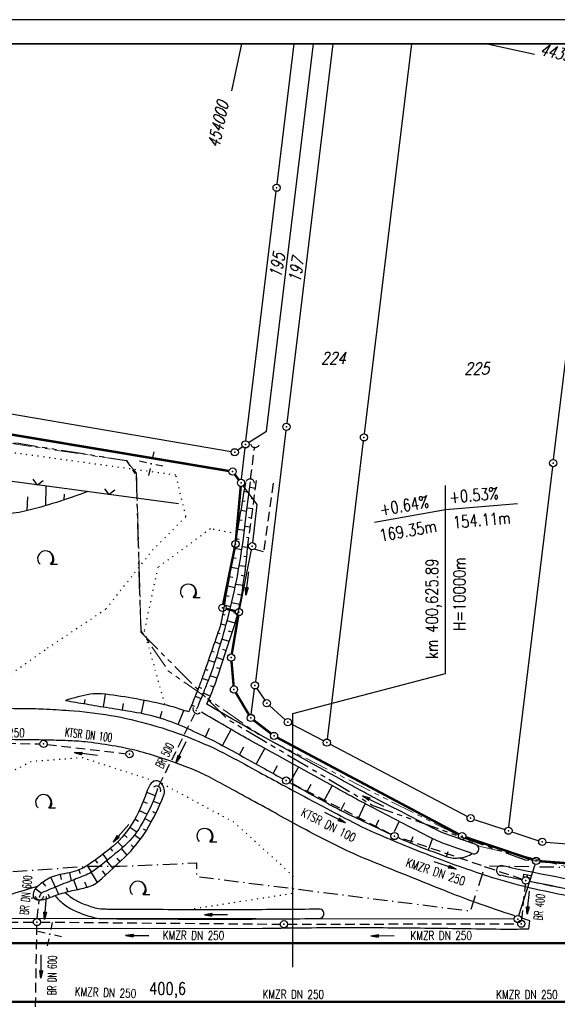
# Model space of a CAD drawing. Extents: x 0 to 1135, y 0 to 420.
# Tile 17 of 77: x 389 to 501, y 215 to 420. Entities that reach past the tile are written whole.
import ezdxf
from ezdxf.enums import TextEntityAlignment as Align

# ---------------------------------------------------------------- set-up
doc = ezdxf.new("R2010")
doc.units = 0
doc.header["$LTSCALE"] = 2
doc.header["$MEASUREMENT"] = 0
for name, pattern in [('AUSGEZOGEN', [0]), ('BAB-FM2', [2.6, 1.5, -0.5, 0.1, -0.5]), ('EinAusfädelung', [3.5, 2.5, -1]), ('GESTRICH-X2', [1.5, 1, -0.5]), ('PHANTOMX2', [5, 2.5, -0.5, 0.5, -0.5, 0.5, -0.5]), ('PUNKTX2_STR', [0.6, 0.1, -0.5])]:
    doc.linetypes.add(name, pattern=pattern)
doc.layers.get('0').update_dxf_attribs({"color": 8, "linetype": 'AUSGEZOGEN'})
for name, color, linetype in [('BAB_FM', 8, 'BAB-FM2'), ('BOESCHG', 8, 'AUSGEZOGEN'), ('DURCHL', 200, 'GESTRICH-X2'), ('EINAUSF', 8, 'EinAusfädelung'), ('FBRTOP', 8, 'AUSGEZOGEN'), ('FLSTNR', 8, 'AUSGEZOGEN'), ('GRABEN', 8, 'AUSGEZOGEN'), ('GRENZL', 8, 'AUSGEZOGEN'), ('GRENZL-BAB', 7, 'AUSGEZOGEN'), ('GRENZP', 8, 'AUSGEZOGEN'), ('GRENZP-BAB', 7, 'AUSGEZOGEN'), ('HEKT_B', 250, 'CONTINUOUS'), ('KANAL', 200, 'GESTRICH-X2'), ('Lichtwellenleiter COLT', 8, 'PHANTOMX2'), ('Lichtwellenleiter GLH', 8, 'PHANTOMX2'), ('MULDE', 8, 'AUSGEZOGEN'), ('NETZ', 250, 'AUSGEZOGEN'), ('NUTZUNG', 8, 'PUNKTX2_STR'), ('NZ', 8, 'AUSGEZOGEN'), ('PFEIL', 200, 'CONTINUOUS'), ('PFEILTOP', 8, 'AUSGEZOGEN'), ('RAHMEN', 250, 'AUSGEZOGEN'), ('SCHLITZRINNE', 200, 'AUSGEZOGEN'), ('SCHSYMBOL', 200, 'AUSGEZOGEN'), ('TEXTO', 200, 'CONTINUOUS'), ('WALD', 8, 'AUSGEZOGEN'), ('WEG', 8, 'GESTRICH-X2'), ('ZAUN', 8, 'AUSGEZOGEN')]:
    doc.layers.add(name, color=color, linetype=linetype)
doc.styles.add('ROMANS', font='romans.shx', dxfattribs={"width": 0.8})

# ---------------------------------------------------------------- blocks, each defined once
blk = doc.blocks.new('IKR')
at = {"color": 0}
for p, q in [((0, 1), (0, 2.5)), ((-2.5, 0), (-1, 0)), ((1, 0), (2.5, 0)), ((0, -2.5), (0, -1))]:
    blk.add_line(p, q, dxfattribs=at)
blk.add_circle((0, 0), 0.05, dxfattribs=at)
blk.add_point((0, 0), dxfattribs=at)
blk = doc.blocks.new('LW')
at = {"color": 0}
blk.add_line((1.18, 0), (2.58, 0), dxfattribs=at)
for centre, radius, start, end in [((0.07, 1.19), 1.6, 312.7202, 226.7249), ((0.17, 1.08), 1.68, 321.1992, 68.9844), ((0.08, 1.13), 1.67, 319.2916, 65.2101)]:
    blk.add_arc(centre, radius, start, end, dxfattribs=at)
blk = doc.blocks.new('GST')
at = {"color": 0}
blk.add_circle((0, 0), 0.75, dxfattribs=at)
blk.add_point((0, 0), dxfattribs=at)
blk = doc.blocks.new('30')
at = {"color": 0}
for p, q in [((-0.75, -0.29), (-0.75, 0.29)), ((-0.75, 0.29), (0.75, 0.29)), ((0.75, 0.29), (0.75, -0.29)), ((0.75, -0.29), (-0.75, -0.29))]:
    blk.add_line(p, q, dxfattribs=at)
blk.add_point((0, 0), dxfattribs=at)
blk = doc.blocks.new('DL')
at = {"color": 0}
blk.add_arc((-0.31, 0.02), 0.91, 282.5363, 77.4637, dxfattribs=at)
blk.add_point((0.6, 0), dxfattribs=at)
blk = doc.blocks.new('PFEIL2')
at = {"color": 0}
for p, q in [((0.88, 0), (-2.4, -0.01)), ((0.88, -0.27), (0.88, 0.28)), ((0.88, 0.28), (2.43, 0.01)), ((0.91, 0.27), (0.88, 0.26)), ((0.97, 0.26), (0.88, 0.25)), ((1.02, 0.25), (0.88, 0.23)), ((1.07, 0.24), (0.88, 0.21)), ((1.13, 0.23), (0.88, 0.19)), ((1.18, 0.22), (0.88, 0.17)), ((1.24, 0.21), (0.88, 0.15)), ((1.29, 0.21), (0.88, 0.14)), ((1.34, 0.2), (0.88, 0.12)), ((1.4, 0.19), (0.88, 0.1)), ((1.45, 0.18), (0.88, 0.08)), ((1.51, 0.17), (0.88, 0.06)), ((1.56, 0.16), (0.88, 0.04)), ((1.61, 0.15), (0.88, 0.02)), ((1.67, 0.14), (0.88, 0.01)), ((1.72, 0.13), (0.88, -0.01)), ((1.78, 0.12), (0.88, -0.03)), ((1.83, 0.11), (0.88, -0.05)), ((1.88, 0.1), (0.88, -0.07)), ((1.94, 0.09), (0.88, -0.09)), ((2.05, 0.08), (0.88, -0.12)), ((1.99, 0.08), (0.88, -0.11)), ((2.1, 0.07), (0.88, -0.14)), ((2.15, 0.06), (0.88, -0.16)), ((2.21, 0.05), (0.88, -0.18)), ((2.26, 0.04), (0.88, -0.2)), ((2.32, 0.03), (0.88, -0.22)), ((2.37, 0.02), (0.88, -0.23)), ((2.42, 0.01), (0.88, -0.25)), ((2.43, 0.01), (0.88, -0.27))]:
    blk.add_line(p, q, dxfattribs=at)
blk = doc.blocks.new('10')
blk.add_blockref('GST', (0, 0))
blk = doc.blocks.new('40')
at = {"color": 0}
blk.add_arc((0.02, 0.31), 0.91, 192.5363, 347.4637, dxfattribs=at)
blk.add_point((0, 0), dxfattribs=at)
blk = doc.blocks.new('ZR')
at = {"color": 0}
for p, q in [((-1.05, -1.05), (0, 0)), ((0, 0), (1.07, -1.08))]:
    blk.add_line(p, q, dxfattribs=at)

msp = doc.modelspace()

# ---------------------------------------------------------------- linework, layer by layer
at = {"layer": 'BAB_FM', "flags": 128}
msp.add_lwpolyline([(283.61, 239.41), (323.59, 238.66), (373.59, 241.97), (402.59, 244.08), (409.59, 244.08), (425.59, 244.78), (425.59, 241.98), (482.59, 234.8), (485.59, 244.2), (523.59, 243.55), (573.59, 243.02), (599.93, 242.92), (623.59, 242.9), (678.49, 244.38), (724.81, 246.15), (753.71, 248.41)], dxfattribs=at)
at = {"layer": 'BOESCHG'}
for p, q in [((394.32, 323.08), (394.23, 319.02)), ((398.11, 321.42), (398.05, 320.2)), ((435.47, 322.01), (436.55, 321.85)), ((437.87, 322.62), (436.67, 322.76)), ((390.47, 320.84), (390.36, 317.98)), ((435.14, 320.04), (435.71, 319.95)), ((437.58, 320.42), (436.96, 320.48)), ((434.81, 318.07), (436.06, 317.88)), ((437.3, 318.35), (436.13, 318.5)), ((434.48, 316.1), (435.11, 316)), ((437.05, 316.45), (436.41, 316.54)), ((434.14, 314.13), (435.56, 313.9)), ((436.79, 314.54), (435.65, 314.66)), ((433.8, 312.16), (434.49, 312.05)), ((436.5, 312.37), (435.99, 312.43)), ((433.45, 310.19), (435.04, 309.93)), ((436.23, 310.36), (435.11, 310.48)), ((433.11, 308.23), (433.84, 308.1)), ((436.05, 308.37), (435.46, 308.43)), ((432.76, 306.26), (434.39, 305.97)), ((435.83, 306.38), (434.49, 306.54)), ((432.42, 304.29), (433.14, 304.16)), ((435.58, 304.4), (434.86, 304.49)), ((432.07, 302.33), (433.62, 302.03)), ((435.3, 302.42), (433.75, 302.65)), ((431.73, 300.37), (432.37, 300.24)), ((434.62, 298.47), (432.9, 298.84)), ((434.99, 300.44), (434.16, 300.58)), ((431.38, 298.41), (432.72, 298.1)), ((434.16, 296.53), (433.3, 296.75)), ((431.04, 296.44), (431.48, 296.34)), ((433.62, 294.6), (431.97, 295.11)), ((430.04, 292.59), (430.44, 292.47)), ((430.67, 294.48), (431.72, 294.2)), ((433.01, 292.7), (432.23, 292.95)), ((429.4, 290.7), (430.62, 290.33)), ((432.4, 290.79), (430.9, 291.28)), ((428.75, 288.82), (429.27, 288.65)), ((431.78, 288.89), (431.06, 289.13)), ((428.09, 286.93), (429.43, 286.49)), ((431.16, 286.99), (429.74, 287.45)), ((427.44, 285.05), (427.98, 284.86)), ((430.54, 285.09), (429.83, 285.33)), ((426.78, 283.17), (428.07, 282.7)), ((429.9, 283.2), (428.45, 283.69)), ((426.08, 281.3), (426.62, 281.1)), ((429.23, 281.31), (428.49, 281.59)), ((402.35, 277.86), (402.5, 278.75)), ((406.29, 277.21), (406.72, 279.82)), ((414.18, 275.89), (414.73, 278.56)), ((425.35, 279.45), (426.6, 278.97)), ((428.47, 279.46), (427.03, 280.07)), ((410.24, 276.57), (410.46, 277.92)), ((418.06, 274.9), (418.48, 276.29)), ((421.83, 273.57), (423, 276.48)), ((424.59, 277.6), (425.19, 277.37)), ((427.45, 270.98), (428.34, 272.79)), ((431.02, 269.17), (432.79, 272.53)), ((434.54, 267.26), (435.43, 268.89)), ((438.03, 265.32), (439.84, 268.57)), ((441.53, 263.38), (442.43, 265)), ((445.03, 261.45), (446.82, 264.69)), ((448.54, 259.52), (449.43, 261.14)), ((452.05, 257.61), (453.8, 260.82)), ((415.23, 259.48), (417.03, 258.82)), ((417.28, 259.52), (417.28, 259.52)), ((414.51, 257.53), (415.38, 257.18)), ((416.58, 257.64), (418.07, 257.04)), ((455.57, 255.7), (456.4, 257.31)), ((459.17, 253.97), (460.65, 257.07)), ((412.79, 253.92), (413.57, 253.49)), ((413.71, 255.7), (415.35, 254.92)), ((414.89, 254.02), (416.22, 253.3)), ((416.49, 255.48), (417.19, 255.15)), ((462.78, 252.25), (463.49, 253.74)), ((411.75, 252.21), (413.2, 251.25)), ((414.53, 251.89), (415.17, 251.5)), ((466.76, 251.31), (467.75, 253.38)), ((410.56, 250.61), (411.2, 250.08)), ((412.75, 250.64), (413.96, 249.71)), ((470.06, 248.92), (470.6, 250.27)), ((473.79, 247.48), (474.67, 249.82)), ((407.71, 247.81), (408.18, 247.23)), ((409.21, 249.14), (410.3, 248.03)), ((409.98, 247.77), (411.12, 246.43)), ((412.03, 248.57), (412.61, 248.01)), ((406.14, 246.58), (407.07, 245.36)), ((409.06, 245.74), (409.67, 245.01)), ((477.54, 246.1), (477.92, 247.15)), ((402.9, 244.23), (403.77, 242.83)), ((404.54, 245.38), (405.01, 244.74)), ((406.9, 245.22), (408.19, 243.61)), ((395.35, 241.76), (396.27, 239.75)), ((397.25, 242.39), (397.47, 241.36)), ((399.22, 242.72), (399.57, 241.07)), ((401.13, 243.31), (401.41, 242.61)), ((403.72, 242.8), (404.95, 240.7)), ((406.01, 243.11), (406.69, 242.23)), ((392.13, 239.44), (393.38, 238.5)), ((393.63, 240.75), (394.21, 239.94)), ((396.32, 239.77), (396.95, 238.24)), ((398.51, 239.66), (398.85, 238.8)), ((400.03, 241.25), (400.81, 239.25)), ((402.35, 240.86), (402.8, 239.74)), ((394.77, 238.3), (395.09, 237.56))]:
    msp.add_line(p, q, dxfattribs=at)
for points in [[(402.94, 321.93, -0.030718), (389.95, 317.88, -0.067193), (385.02, 317.36, -0.050922), (364.05, 320.09, 0.061197), (346.54, 322.01, 0.013632), (327.89, 321.25, -0.023507), (317.06, 321.03, -0.002589), (303.85, 321.45, -0.001482), (280.79, 322.36, -0.011513), (258.15, 323.85, 0.022253), (246.42, 324.37, 0.034379), (244.21, 324.22, 0.004914), (228.91, 321.94, 0.019752), (224.1, 320.98, 0.010825), (215.46, 318.7)], [(427.75, 277.77, 0.004348), (428.93, 280.57, 0.013985), (429.53, 282.12, 0.004596), (430.76, 285.76, 0.002003), (433.47, 294.14, 0.035248), (434.93, 300.13, 0.021065), (436.23, 310.36)], [(423.99, 276.15, 0.008602), (420.74, 277.19, 0.01627), (418.99, 277.66, 0.014225), (412.27, 279.01, 0.015186), (405.9, 279.91, 0.072743), (403.56, 279.83, 0.031916), (398.4, 278.54)], [(398.4, 278.54, 0.000917), (402.66, 277.81, 0.001701), (404.96, 277.42, 0.000801), (409.97, 276.62, -0.001575), (412.51, 276.2, -0.033597), (418.17, 274.87, -0.032733), (423.74, 272.74, -0.000177), (423.84, 272.7, -0.009896)], [(423.84, 272.7, -0.008468), (428.77, 270.33, -0.009896), (433.09, 268.06, -0.000842), (439.21, 264.67, 0.000862), (443.43, 262.33, 0.000731)], [(445.14, 261.39, 0.000624), (450.36, 258.53, 0.000919), (455.24, 255.87, 0.012609), (456.05, 255.46, 0.000882), (465.79, 250.82, 0.0165)], [(415.2, 259.41, -0.056661), (412.24, 252.97, -0.088996), (407.67, 247.77, -0.011859), (403.61, 244.71, -0.034247), (402.12, 243.78, -0.092537), (398.18, 242.55, 0.100431), (394.58, 241.36, 0.060914), (392.4, 239.74, 0.130483), (391.74, 238.65, 0.073525), (391.64, 238, 0.130063), (391.74, 237.64, 0.233742)], [(391.74, 237.64, 0.233742), (392.48, 237.15, 0.107494), (394.32, 237.3, 0.018704), (395.62, 237.76, -0.015016), (397.25, 238.34, -0.029467), (400.63, 239.21, 0.032532), (403.69, 240.02, 0.097986), (405.1, 240.83, 0.018404), (411.39, 246.7, 0.058185), (415.2, 251.55, 0.044553), (418.78, 258.76)], [(467.71, 249.92, 0.012052), (470.37, 248.8, 0.00837), (477.66, 246.06)]]:
    msp.add_lwpolyline(points, format="xyb", dxfattribs=at)
at = {"layer": 'BOESCHG', "flags": 128}
msp.add_lwpolyline([(435.78, 323.86, -0.000656), (434.55, 316.54, -0.001413), (433.97, 313.15, -0.000373), (430.89, 295.62, -0.007299), (430.72, 294.73, -0.031185), (430.51, 293.95, -0.002255), (426.88, 283.46, -0.009706), (425.98, 281.04, -0.004754), (423.99, 276.15)], format="xyb", dxfattribs=at)
at = {"layer": 'BOESCHG'}
for centre, radius, start, end in [((433.42, 251.67), 19.8, 151.6057, 156.9915), ((417.26, 260.41), 1.42, 38.7742, 151.6057), ((416.32, 259.66), 2.62, 339.8909, 38.7742), ((479.56, 251.99), 6.23, 252.1896, 302.5114)]:
    msp.add_arc(centre, radius, start, end, dxfattribs=at)
at = {"layer": 'DURCHL'}
for p, q in [((436.84, 324.56), (437.65, 331.08)), ((417.8, 260.8), (425.25, 275.79)), ((493.18, 232.89), (493.96, 240.39)), ((392.53, 233.26), (392.88, 236.98)), ((392.17, 214.85), (392.45, 231.74))]:
    msp.add_line(p, q, dxfattribs=at)
at = {"layer": 'EINAUSF', "const_width": 0.5, "flags": 128}
msp.add_lwpolyline([(494.69, 228.13), (494.74, 228.13), (519.75, 228.13), (544.75, 228.13), (569.74, 228.13), (594.74, 228.13), (599.21, 228.13), (619.59, 228.24), (644.42, 228.65), (669.23, 229.38), (694.04, 230.41), (718.82, 231.77), (743.59, 233.43), (753.28, 234.2)], dxfattribs=at)
at = {"layer": 'FBRTOP'}
msp.add_line((494.69, 231.1), (494.88, 232.72), dxfattribs=at)
for points in [[(661.14, 179.11, 0.000001), (685.94, 183.77, 0.000098)], [(439.53, 157.45, -0.00093), (440.96, 156.69, -0.001842), (441.68, 156.31, -0.000702), (443.25, 155.45, 0.000895), (444.48, 154.78, 0.031517), (447.68, 153.29, 0.030859), (451.1, 152.2, 0.030259), (454.59, 151.53, 0.030943), (458.06, 151.31, 0.000875), (468.28, 151.29, 0.000286), (499.49, 151.31, 0.000004), (556.36, 151.37, 0.000067)], [(700.61, 186.53, -0.000002), (715, 189.24, -0.000023)], [(323.99, 279.88, -0.000006), (352.82, 279.88, -0.000191)], [(387.24, 276.91, 0.02056), (389, 276.88, -0.013462), (391.7, 276.87, -0.005916), (393.84, 276.78, -0.002399), (399.1, 276.47, -0.026913), (407.76, 275.44, -0.026894), (416.27, 273.49, -0.027054), (425.02, 270.46, -0.02709), (433.38, 266.51, -0.001619), (439.35, 263.26, 0.002069), (444.02, 260.73, 0.000987), (450.46, 257.27, 0.001066), (456.45, 254.1, 0.019237), (463.59, 250.67, 0.011529), (475.83, 245.7, 0.014328), (487.59, 241.62, 0.022198), (495.36, 239.55, 0.003857), (502.57, 238.02, 0.00387)], [(491.74, 233.77, -0.003581), (483.8, 236.51, -0.009873), (478.26, 238.59, -0.000939), (460.49, 245.71, -0.012899), (459.21, 246.26, -0.007533), (452.47, 249.51, -0.009185), (447.03, 252.36, -0.000654), (441.94, 255.16, 0.000597), (436.36, 258.22, 0.000566), (433, 260.06, 0.000484), (429.07, 262.2, 0.027279), (425.02, 264.12, 0.017223), (418.36, 266.58, 0.017203), (413.35, 268.05, 0.019387), (408.82, 269.02, 0.01323), (403.03, 269.87, 0.020916), (399.34, 270.16, 0.0033), (395.49, 270.28, 0.002413), (390.22, 270.37, 0.002956), (385.53, 270.41, 0.005434)], [(494.88, 232.72, -0.000764), (493.18, 233.29, -0.009873)]]:
    msp.add_lwpolyline(points, format="xyb", dxfattribs=at)
at = {"layer": 'FBRTOP', "flags": 128}
msp.add_lwpolyline([(82.97, 231.1, -0.000003), (195.6, 231.15, -0.000006), (248.2, 231.17), (439.3, 231.25, 0.003412), (449.47, 231.32, -0.004028), (458.08, 231.38, -0.001794), (463.42, 231.35, -0.000623), (478.82, 231.19, -0.000761), (481.7, 231.15, 0.000271), (489.8, 231.03, 0.006691), (490.96, 231.03, 0.002083), (494.69, 231.1)], format="xyb", dxfattribs=at)
at = {"layer": 'FBRTOP', "const_width": 0.5}
for points in [[(82.97, 228.13), (194.74, 228.13), (394.75, 228.13), (444.74, 228.13), (469.74, 228.13), (494.69, 228.13)], [(25, 215.91), (107.24, 215.91), (194.74, 215.91), (294.74, 215.91), (394.75, 215.91), (419.74, 215.91), (444.74, 215.91), (457.24, 215.91), (469.74, 215.91), (482.24, 215.91), (494.74, 215.91), (507.24, 215.91)]]:
    msp.add_lwpolyline(points, dxfattribs=at)
at = {"layer": 'GRABEN'}
msp.add_lwpolyline([(425.7, 276.77, 0.000665), (425.96, 277.38, 0.004249), (426.05, 277.6, 0.001368), (427.17, 280.41, 0.001562), (428.14, 282.88, 0.016017), (429.74, 287.44, 0.010612), (431.78, 294.43, 0.016458), (433.96, 303.7, 0.018199), (435.34, 312.21), (436.03, 317.69), (436.82, 323.96)], format="xyb", dxfattribs=at)
at = {"layer": 'GRABEN', "flags": 128}
msp.add_lwpolyline([(417.48, 260.11, -0.058168), (414, 252.46, -0.080957), (410.08, 247.85, -0.013311), (404.31, 243.2, -0.064819), (402.99, 242.43, -0.006652), (399.75, 241.14, 0.006439), (396.4, 239.81, 0.002941), (394.06, 238.82, 0.011406), (393.46, 238.55, 0.135923), (393.33, 238.44, 0.030839), (392.98, 237.81)], format="xyb", dxfattribs=at)
at = {"layer": 'GRENZL'}
for p, q in [((440.14, 334.48), (449.92, 415)), ((442.35, 385.84), (445.89, 415)), ((453.95, 415), (444.38, 336.14)), ((460.5, 333.95), (470.35, 415)), ((499.81, 328.61), (510.33, 415)), ((435.87, 332.51), (442.17, 384.35)), ((432.81, 330.24), (295.79, 353.59)), ((436.42, 332.16), (440.14, 334.48)), ((444.19, 334.65), (437.84, 282.42)), ((452.8, 270.52), (460.32, 332.46)), ((434.16, 330.56), (435.18, 331.32)), ((434.95, 324.5), (435.69, 331.02)), ((490.52, 252.23), (499.63, 327.12)), ((438.24, 319.24), (435.31, 323.15)), ((437.28, 311.33), (438.24, 319.24)), ((434.58, 297.65), (437.04, 309.85)), ((436.99, 275.66), (437.65, 280.93)), ((438.16, 281.05), (439.8, 278.6)), ((440.77, 277.47), (444.03, 274.54)), ((445.25, 273.69), (452.04, 270.13)), ((453.37, 269.43), (481.9, 254.42)), ((483.28, 253.84), (489.71, 251.72)), ((491.14, 251.25), (496.75, 249.4)), ((498.21, 249.11), (511.56, 248.08))]:
    msp.add_line(p, q, dxfattribs=at)
at = {"layer": 'GRENZL-BAB'}
for p, q in [((492.6, 233.83), (495.98, 244.48)), ((491.62, 233.12), (323.79, 233.29))]:
    msp.add_line(p, q, dxfattribs=at)
at = {"layer": 'GRENZL-BAB', "const_width": 0.5, "flags": 128}
for points in [[(432.37, 326.22), (294.92, 349.25)], [(433.56, 325.5), (434.41, 324.36)], [(433.78, 311.8), (434.8, 323.01)], [(433.56, 310.32), (431.14, 298.51)], [(433.7, 297.1), (431.72, 297.6)], [(432.94, 288.19), (434.3, 296.18)], [(433.32, 281.56), (432.88, 286.71)], [(436.51, 275.56), (433.77, 280.17)], [(441.13, 271.63), (437.48, 274.45)], [(480.14, 250.73), (442.38, 270.82)], [(481.51, 250.13), (495.49, 245.43)], [(511.55, 244.04), (496.95, 245.14)]]:
    msp.add_lwpolyline(points, dxfattribs=at)
at = {"layer": 'KANAL'}
for p, q in [((417.8, 260.8), (425.25, 275.79)), ((374.04, 269.88), (393.08, 269.51)), ((394.56, 269.42), (410.96, 267.48)), ((466.07, 250.72), (444.91, 261.54)), ((493.34, 241.36), (467.45, 250.14)), ((494.79, 240.98), (518.81, 236.13)), ((392.53, 233.26), (392.88, 236.98)), ((344.57, 232.18), (391.72, 232.5)), ((393.23, 232.5), (443.03, 232.06)), ((444.53, 232.06), (492.34, 232.14))]:
    msp.add_line(p, q, dxfattribs=at)
at = {"layer": 'Lichtwellenleiter COLT', "lineweight": 0, "flags": 128}
for points in [[(411, 328.38), (339.6, 338.97), (331.08, 336.61), (320.19, 331.5), (309.36, 329.47)], [(608.38, 243.36), (575.05, 242.7), (545.08, 243.01), (504.73, 243.46), (493.95, 246.11), (484.55, 248.2), (438.52, 271.49), (419.75, 284.68), (415.35, 291.11), (414.1, 293), (413.13, 325.78), (411, 328.38)]]:
    msp.add_lwpolyline(points, dxfattribs=at)
at = {"layer": 'Lichtwellenleiter GLH', "flags": 128}
for points in [[(40.32, 238.78), (40.44, 239.62), (40.46, 265.29), (43.43, 279.43), (58.39, 279.8), (72.18, 279.21), (90.76, 279.08), (110.26, 282.04), (120.65, 285.15), (136.07, 291.33), (151.7, 299.26), (163.16, 307.08), (177.66, 317.25), (192.64, 326.9), (209.24, 329.49), (233.42, 331.47), (254.4, 331.09), (281.62, 329.59), (302.72, 328.21), (316.23, 330.64), (327.64, 334.51), (339.64, 339.09), (361.5, 335.66), (388.59, 331.98), (411.04, 328.41), (413.04, 325.42)], [(413.04, 325.42), (414.03, 292.71)], [(414.03, 292.71), (431.96, 274.72), (462.26, 256.75), (493.91, 245.44), (509.71, 244.37), (538.91, 242.91), (575.04, 242.16), (599.93, 242.92), (633.39, 243.28), (678.49, 244.38), (724.81, 246.15), (770.26, 248.5), (814.33, 250.51), (864.44, 259), (899.78, 263.82), (922.9, 267.85), (946.94, 271.67), (950, 272.32)]]:
    msp.add_lwpolyline(points, dxfattribs=at)
at = {"layer": 'MULDE'}
for points in [[(483.62, 248.61, -0.009832), (477.35, 250.83, -0.028265), (475.23, 251.77, -0.001467), (462.57, 258.32, -0.005408), (459.16, 260.15, -0.001028), (455.73, 262.04, -0.000195), (437.67, 272.06, -0.003965), (434.71, 273.73, -0.001218), (427.75, 277.77)], [(482.91, 246.73, -0.009867), (476.57, 248.99, -0.028272), (474.42, 249.95, -0.00146), (461.64, 256.56, -0.005413), (458.22, 258.39, -0.001023), (454.76, 260.29, -0.000195), (436.69, 270.31, -0.003965), (433.73, 271.99, -0.001232), (426.67, 276.08)], [(778.36, 243.14, -0.00267), (749.66, 241.23, -0.002152), (718.08, 239.44, -0.002678), (692.69, 238.24, -0.002898), (663.32, 237.19, -0.003239), (637.04, 236.56, -0.002106), (621.06, 236.36, -0.000845), (581.25, 236.07, -0.002774), (554.89, 236.08, -0.005113), (540.6, 236.31, -0.018974), (529.63, 237.01, -0.0156), (516.34, 238.79, -0.006692), (513.09, 239.38, -0.001178), (494.54, 243.01, -0.010035), (489.19, 244.19, -0.004958)], [(493.08, 241.27, -0.007813), (488.85, 242.21, -0.004958)], [(297.85, 235.35, 0.00079), (325.58, 235.32, 0.001127), (345.01, 235.37, 0.000205), (377.24, 235.54, 0.048803), (377.37, 235.56, 0.018274), (377.51, 235.59, 0.000422), (383.2, 237.2, 0.002261), (386.59, 238.17, 0.001962), (392.65, 239.97)], [(518.57, 236.41, -0.002982), (516.01, 236.82, -0.006692), (512.71, 237.41, -0.001118), (495.08, 240.87, -0.009784)], [(391.27, 237.47, 0.000154), (391.76, 237.61)], [(396.22, 237.98, 0.038021), (396.49, 237.64, 0.052698), (398.52, 235.88, 0.053709), (400.82, 234.61, 0.032182), (404.04, 233.51, 0.059067), (405.88, 233.23, 0.006256), (406.92, 233.21, 0.000383), (423.96, 233.12, 0.002224), (435.16, 233.12, 0.001564), (451.08, 233.24)], [(398.35, 238.67, 0.042976), (399.66, 237.57, 0.052917), (401.69, 236.45, 0.032973), (404.49, 235.48, 0.058423), (406.15, 235.23, 0.006898), (407.08, 235.21, 0.000378), (423.97, 235.12, 0.002229), (435.18, 235.12, 0.001573), (451.07, 235.24)]]:
    msp.add_lwpolyline(points, format="xyb", dxfattribs=at)
for centre, radius, start, end in [((483.28, 247.66), 1, 248.3385, 70.2503), ((488.94, 243.21), 1.01, 75.6963, 265.2084), ((451.08, 234.24), 1, 269.9743, 90.5144)]:
    msp.add_arc(centre, radius, start, end, dxfattribs=at)
at = {"layer": 'NETZ'}
for p, q in [((434.97, 414.98), (432.87, 405.2)), ((486.04, 414.98), (495.81, 412.87))]:
    msp.add_line(p, q, dxfattribs=at)
at = {"layer": 'NUTZUNG'}
for points in [[(382.18, 280.66), (394.65, 289.42), (406.8, 297.55), (416.46, 309.76), (423.42, 316.76), (421.33, 325.35), (344.01, 335.98)], [(433.97, 313.15), (428.5, 314.2), (417.57, 306.2), (414.75, 293.04), (418.99, 277.66)]]:
    msp.add_lwpolyline(points, dxfattribs=at)
at = {"layer": 'NUTZUNG', "flags": 128}
for points in [[(416.87, 261.78), (401.91, 266.62), (391.24, 265.83), (384.37, 262.28), (367.27, 251.07), (352.53, 243.7), (282.06, 244.64), (282.31, 237.83)], [(423.97, 235.12), (445.51, 238.47), (445.67, 242.09), (433.43, 253.2), (418.36, 261.3)]]:
    msp.add_lwpolyline(points, dxfattribs=at)
at = {"layer": 'NZ'}
for p, q in [((477.38, 284.12), (477.38, 323.19)), ((477.38, 318.19), (492.32, 319.5)), ((462.6, 315.59), (477.38, 318.19)), ((445.63, 275.82), (477.38, 284.12)), ((445.63, 223.12), (445.63, 275.82))]:
    msp.add_line(p, q, dxfattribs=at)
at = {"layer": 'RAHMEN'}
msp.add_line((1135, 420), (0, 420), dxfattribs=at)
at = {"layer": 'RAHMEN', "const_width": 0.35}
msp.add_lwpolyline([(25, 5), (1130, 5), (1130, 415), (25, 415), (25, 5)], dxfattribs=at)
at = {"layer": 'SCHLITZRINNE'}
msp.add_lwpolyline([(517.48, 212.59), (519.75, 212.63, -0.000009), (532.25, 212.63, 0.000009), (544.74, 212.63, 0.000011), (557.24, 212.63, -0.000003), (569.74, 212.63, -0.000017), (582.24, 212.63, 0.000005), (594.74, 212.63, 0.000053), (595.15, 212.63, 0.000005), (599.26, 212.63, 0.001234), (606.7, 212.65, 0.000703), (619.76, 212.74, 0.002173), (629.96, 212.86, 0.001495), (644.78, 213.15, 0.001644), (657.03, 213.47, 0.001579), (669.78, 213.88, 0.001584), (682.26, 214.37, 0.001578), (694.78, 214.93, 0.00157), (707.28, 215.57, 0.001571), (719.76, 216.29, 0.001576), (732.25, 217.09, 0.001577), (744.73, 217.97, 0.001582), (757.2, 218.93, 0.001583)], format="xyb", dxfattribs=at)
at = {"layer": 'WEG'}
for p, q in [((436.23, 310.36), (438.09, 324.29)), ((441.52, 323.7), (439.53, 309.46)), ((439.53, 309.46), (436.23, 310.36))]:
    msp.add_line(p, q, dxfattribs=at)
at = {"layer": 'ZAUN'}
msp.add_lwpolyline([(421.88, 319.39), (343.88, 329.84), (316.63, 324.1), (299.38, 325.49), (249.8, 327.91), (231.72, 328.32), (160.07, 297.57)], dxfattribs=at)

# ---------------------------------------------------------------- block references
at = {"layer": 'GRENZP'}
for p in [(442.26, 385.09), (444.29, 335.39), (460.41, 333.21), (435.78, 331.76), (433.55, 330.11), (499.72, 327.87), (437.19, 310.59), (437.75, 281.68), (440.21, 277.97), (444.59, 274.04), (452.7, 269.78), (482.57, 254.07), (490.43, 251.48), (497.46, 249.17)]:
    msp.add_blockref('GST', p, dxfattribs=at)
at = {"layer": 'GRENZP-BAB'}
for p in [(433.11, 326.1), (434.86, 323.76), (433.71, 311.05), (431, 297.78), (434.43, 296.92), (432.81, 287.45), (433.39, 280.81), (436.89, 274.91), (441.72, 271.17), (480.8, 250.37), (496.2, 245.19), (492.37, 233.12)]:
    msp.add_blockref('GST', p, dxfattribs=at)
at = {"layer": 'NETZ', "rotation": 167.8411}
for p in [(416.18, 327.74), (395.11, 229.98)]:
    msp.add_blockref('IKR', p, dxfattribs=at)
at = {"layer": 'PFEIL'}
for p, rotation in [((422.42, 267.84), 243.6578655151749), ((402.64, 267.46), 173.2463655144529), ((454.4, 254.2), 332.898665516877), ((477.26, 244.24), 341.3115655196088), ((394.22, 235.43), 264.467665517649), ((494.57, 236.54), 263.9232655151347), ((413.31, 229.73), 179.4869655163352), ((464.26, 229.67), 180.1384655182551), ((393.32, 223.28), 269.0912655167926)]:
    msp.add_blockref('PFEIL2', p, dxfattribs=dict(at, rotation=rotation))
at = {"layer": 'PFEILTOP'}
for p, rotation in [((436.17, 302.86), 262.1734215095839), ((422.42, 267.84), 243.6578655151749), ((462.29, 257.67), 153.6153879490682), ((409.94, 250.95), 228.5620686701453), ((494.57, 236.54), 263.9232655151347), ((429.68, 234.05), 179.9999898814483)]:
    msp.add_blockref('PFEIL2', p, dxfattribs=dict(at, rotation=rotation))
at = {"layer": 'SCHSYMBOL'}
for name, p, rotation in [('DL', (437.7, 331.68), 263.4813527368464), ('DL', (436.82, 323.96), 77.841165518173), ('40', (425.57, 276.46), 324.9401398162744), ('10', (393.83, 269.51), 359.9999655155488), ('10', (411.7, 267.4), 359.9999655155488), ('10', (444.24, 261.89), 359.9999655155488), ('40', (417.48, 260.11), 145.7803182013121), ('10', (466.75, 250.37), 359.9999655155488), ('GST', (494.05, 241.13), 179.9999655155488), ('30', (494.34, 242.03), 350.9325998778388), ('40', (392.97, 237.74), 359.9999655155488), ('10', (392.46, 232.5), 359.9999655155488), ('10', (443.78, 232.04), 359.9999655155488), ('10', (493.1, 232.16), 359.9999655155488)]:
    msp.add_blockref(name, p, dxfattribs=dict(at, rotation=rotation))
at = {"layer": 'WALD'}
for p in [(394.12, 306.83), (423.78, 299.94), (393.71, 256.2), (427.22, 249.18), (413.31, 238.19)]:
    msp.add_blockref('LW', p, dxfattribs=at)
at = {"layer": 'ZAUN', "rotation": 172.3689622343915}
for p in [(392.59, 323.31), (407.46, 321.32)]:
    msp.add_blockref('ZR', p, dxfattribs=at)

# ---------------------------------------------------------------- texts
at = {"layer": 'DURCHL', "style": 'ROMANS', "width": 0.6}
for s, rotation, p in [('BR 500', 63.6579, (419.83, 266.71)), ('BR 400', 83.9233, (497.75, 235.51))]:
    msp.add_text(s, height=1.8, rotation=rotation, dxfattribs=at).set_placement(p, align=Align.CENTER)
at = {"layer": 'FLSTNR', "style": 'ROMANS', "oblique": 15, "width": 0.8}
for s, p in [('195', (443.14, 366.21)), ('197', (447.11, 365.21))]:
    msp.add_text(s, height=2.5, rotation=80.199, dxfattribs=at).set_placement(p)
for s, p in [('224', (451.43, 348.44)), ('225', (481.25, 346.27))]:
    msp.add_text(s, height=2.5, dxfattribs=at).set_placement(p)
at = {"layer": 'HEKT_B', "style": 'ROMANS', "width": 0.8}
msp.add_text('400,6', height=2.5, rotation=360, dxfattribs=at).set_placement((415.74, 217.42))
at = {"layer": 'NETZ', "style": 'ROMANS', "oblique": 16.6, "width": 0.75}
for s, rotation, p in [('443900', 347.8411, (496.79, 412.66)), ('454000', 77.8411, (430.29, 393.23))]:
    msp.add_text(s, height=2.5, rotation=rotation, dxfattribs=at).set_placement(p)
at = {"layer": 'NZ', "style": 'ROMANS', "width": 0.8}
for s, rotation, p in [('+0.53%%%', 4.9995, (478.22, 319.51)), ('+0.64%%%', 9.9995, (463.93, 316.92)), ('154.11m', 4.9995, (478.99, 314.28)), ('169.35m', 9.9995, (463.85, 311.55)), ('km 400,625.89', 89.9995, (475.79, 287.2)), ('H=10000m', 89.9995, (481.48, 293.03))]:
    msp.add_text(s, height=2.5, rotation=rotation, dxfattribs=at).set_placement(p)
at = {"layer": 'TEXTO', "style": 'ROMANS'}
for s, rotation, width, p in [('KMZR DN 250', 358.9105, 0.75, (383.51, 271.01)), ('KTSR DN 100', 353.2464, 0.6, (403.08, 270.51)), ('KTSR DN 100', 332.8987, 0.75, (452.63, 251.86)), ('KMZR DN 250', 341.4017, 0.75, (475.04, 242.09)), ('BR DN 600', 84.4677, 0.6, (391.07, 238.02)), ('KMZR DN 250', 359.487, 0.75, (424.99, 228.83)), ('KMZR DN 250', 0.1385, 0.75, (476.46, 228.79)), ('BR DN 600', 89.0913, 0.6, (396.5, 221.42)), ('KMZR DN 250', 358.0631, 0.75, (406.67, 216.95)), ('KMZR DN 250', 359.9837, 0.75, (445.73, 216.58)), ('KMZR DN 250', 359.8613, 0.75, (494.27, 216.53))]:
    msp.add_text(s, height=1.8, rotation=rotation, dxfattribs=dict(at, width=width)).set_placement(p, align=Align.CENTER)

doc.saveas('drawing.dxf')
